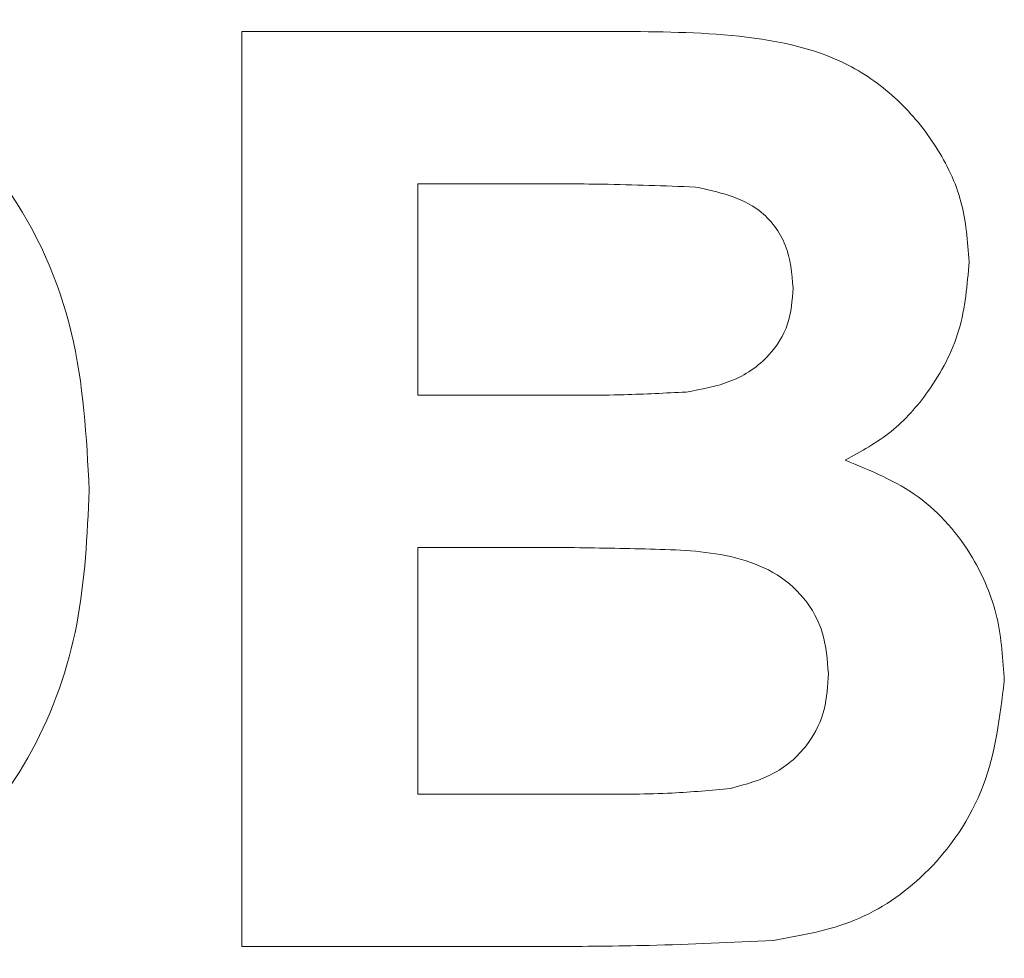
# Paper-space layout 'Sheet1' of a CAD drawing. Header units: millimetres. Extents: x 0 to 432, y 0 to 279.
# Tile 4 of 90: x 149.06 to 156.53, y 77.49 to 84.6. Entities that reach past the tile are written whole.
import ezdxf

# ---------------------------------------------------------------- set-up
doc = ezdxf.new("R2010")
doc.units = ezdxf.units.MM
doc.header["$LTSCALE"] = 0.5

psp = doc.layouts.new('Sheet1')

# ---------------------------------------------------------------- linework, layer by layer
at = {"color": 7, "linetype": 'Continuous', "lineweight": 15}
for p, q in [((150.7468, 84.5123), (153.5403, 84.5123)), ((150.7468, 77.5778), (150.7468, 84.5123)), ((152.0804, 83.3565), (152.0804, 81.7563)), ((152.9264, 83.3565), (152.0804, 83.3565)), ((152.0804, 81.7563), (153.0458, 81.7563)), ((152.0804, 80.6005), (152.0804, 78.7335)), ((153.2681, 80.6005), (152.0804, 80.6005)), ((152.0804, 78.7335), (153.4417, 78.7335)), ((153.0944, 77.5778), (150.7468, 77.5778))]:
    psp.add_line(p, q, dxfattribs=at)
for points, knots in [([(146.2919, 84.6012), (146.6347, 84.5807), (147.3196, 84.5399), (148.2702, 84.0967), (149.0532, 83.3228), (149.5269, 82.2447), (149.5697, 81.4388), (149.5911, 81.0353)], [0, 0, 0, 0, 0.186911, 0.373466, 0.56001, 0.779677, 1, 1, 1, 1]), ([(153.5403, 84.5123), (153.8453, 84.5111), (154.4531, 84.5088), (155.2266, 84.3676), (155.7297, 84.0053), (156.0208, 83.6482), (156.2258, 83.2281), (156.2478, 82.9211), (156.2588, 82.7675)], [0, 0, 0, 0, 0.250705, 0.499703, 0.624823, 0.749917, 0.874914, 1, 1, 1, 1]), ([(154.1849, 83.3329), (153.9501, 83.3419), (153.5307, 83.3581), (153.111, 83.357), (152.9264, 83.3565)], [0, 0, 0, 0, 0.55995, 1, 1, 1, 1]), ([(154.9253, 82.5675), (154.9156, 82.6784), (154.8962, 82.8997), (154.6433, 83.2349), (154.3587, 83.2957), (154.1849, 83.3329)], [0, 0, 0, 0, 0.281071, 0.561092, 1, 1, 1, 1]), ([(156.2588, 82.7675), (156.2445, 82.5923), (156.2159, 82.2419), (155.9832, 81.8034), (155.6823, 81.4632), (155.4406, 81.3298), (155.3198, 81.2631)], [0, 0, 0, 0, 0.279843, 0.559662, 0.779844, 1, 1, 1, 1]), ([(154.114, 81.7799), (154.2299, 81.7999), (154.4612, 81.8399), (154.7407, 82.0267), (154.9046, 82.2902), (154.9184, 82.475), (154.9253, 82.5675)], [0, 0, 0, 0, 0.280494, 0.559925, 0.779752, 1, 1, 1, 1]), ([(153.0458, 81.7563), (153.2454, 81.7553), (153.6017, 81.7536), (153.9575, 81.7719), (154.114, 81.7799)], [0, 0, 0, 0, 0.560048, 1, 1, 1, 1]), ([(155.3198, 81.2631), (155.5132, 81.1842), (155.8998, 81.0265), (156.2879, 80.5752), (156.4954, 80.0775), (156.5155, 79.7511), (156.5255, 79.5878)], [0, 0, 0, 0, 0.279919, 0.559363, 0.779559, 1, 1, 1, 1]), ([(149.5911, 81.0353), (149.5757, 80.695), (149.5449, 80.0151), (149.2047, 79.0364), (148.5345, 78.1732), (147.5167, 77.5751), (146.7135, 77.5176), (146.3114, 77.4889)], [0, 0, 0, 0, 0.187159, 0.373984, 0.560577, 0.779979, 1, 1, 1, 1]), ([(155.192, 79.6476), (155.1847, 79.7498), (155.1701, 79.9542), (155.0194, 80.2306), (154.7796, 80.4287), (154.3918, 80.5694), (153.8784, 80.5919), (153.4716, 80.5976), (153.2681, 80.6005)], [0, 0, 0, 0, 0.124888, 0.249596, 0.374261, 0.499178, 0.749465, 1, 1, 1, 1]), ([(154.4516, 78.7766), (154.5655, 78.807), (154.7929, 78.8677), (155.045, 79.0929), (155.1771, 79.3704), (155.187, 79.5551), (155.192, 79.6476)], [0, 0, 0, 0, 0.280013, 0.559354, 0.779487, 1, 1, 1, 1]), ([(156.5255, 79.5878), (156.4925, 79.3184), (156.4264, 78.7796), (155.9927, 78.135), (155.4065, 77.7348), (154.9859, 77.6616), (154.7753, 77.625)], [0, 0, 0, 0, 0.279789, 0.559453, 0.779461, 1, 1, 1, 1]), ([(153.4417, 78.7335), (153.6307, 78.7325), (153.9681, 78.7305), (154.3039, 78.7625), (154.4516, 78.7766)], [0, 0, 0, 0, 0.5601837, 1, 1, 1, 1]), ([(154.7753, 77.625), (154.4617, 77.6098), (153.9017, 77.5826), (153.3411, 77.5793), (153.0944, 77.5778)], [0, 0, 0, 0, 0.559954, 1, 1, 1, 1])]:
    psp.add_open_spline(points, degree=3, knots=knots, dxfattribs=at)

doc.saveas('drawing.dxf')
